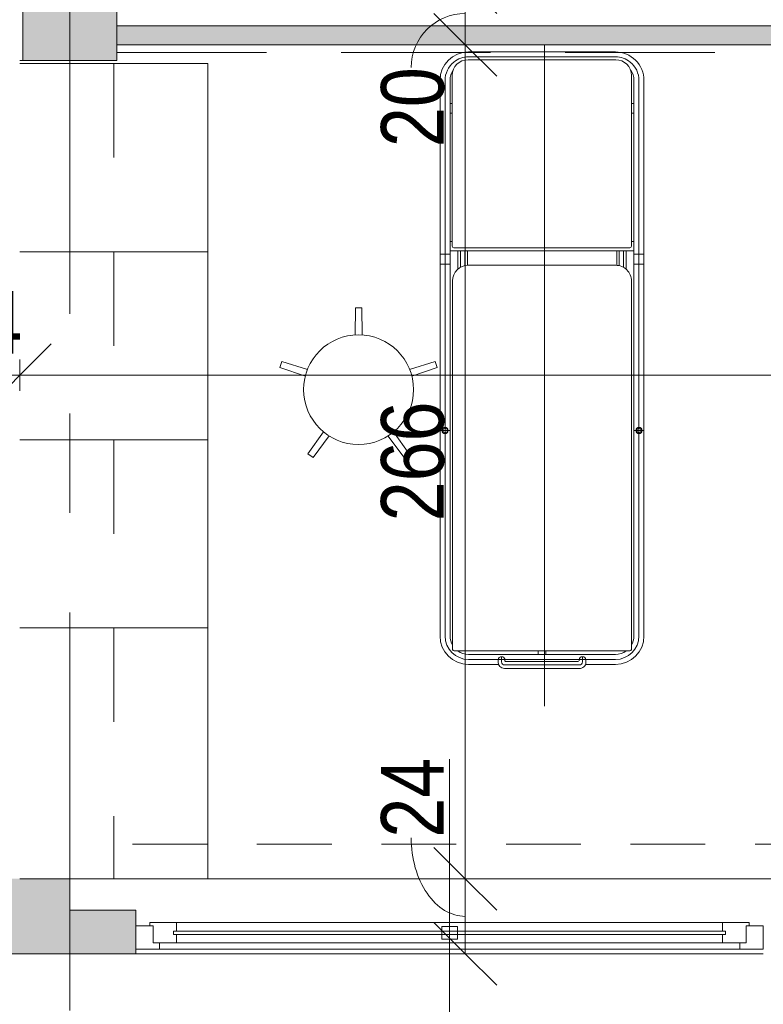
# Model space of a CAD drawing. Header units: centimetres. Extents: x -1631 to 21770, y -8842 to 3590.
# Tile 3 of 87: x -1229 to -992, y 92 to 406. Entities that reach past the tile are written whole.
import ezdxf

# ---------------------------------------------------------------- set-up
doc = ezdxf.new("R2010")
doc.units = ezdxf.units.CM
for name, pattern in [('Dash', [60, 30, -30]), ('Oś', [222.25, 127, -31.75, 31.75, -31.75]), ('Ponad', [39.688, 23.813, -15.875]), ('Ukryte', [71.438, 47.625, -23.813])]:
    doc.linetypes.add(name, pattern=pattern)
for name, color, linetype, lineweight in [('A-ANNO-DIMS', 211, 'Continuous', 13), ('A-ANNO-DIMS-100', 211, 'Continuous', 13), ('A-DETL-HDLN', 90, 'Ukryte', 9), ('A-DETL-THIN', 151, 'Continuous', 9), ('A-FLOR-OVHD', 1, 'Ponad', 9), ('A-GLAZ', 151, 'Continuous', 13), ('A-GLAZ-IDEN', 152, 'Continuous', 13), ('A-WALL', 113, 'Continuous', 13), ('A-WALL-PATT', 111, 'Continuous', 13), ('I-FURN', 30, 'Continuous', 9), ('Q-SPCQ', 91, 'Continuous', 9), ('S-COLS', 52, 'Continuous', 13), ('S-GRID', 1, 'Continuous', 13)]:
    doc.layers.add(name, color=color, linetype=linetype, lineweight=lineweight)
doc.styles.add('Arial Narrow_5', font='ARIALN.TTF', dxfattribs={"height": 20})
doc.styles.add('Arial_13', font='arial.ttf', dxfattribs={"height": 0.2})
doc.dimstyles.new('Diagonal_1_100__0__wewnętrzne', dxfattribs={"dimscale": 30.48, "dimtxt": 20.468619, "dimasz": 0.656168, "dimexe": 0.164042, "dimexo": 0.0625, "dimgap": 0.032808, "dimtad": 1, "dimdec": 0, "dimdsep": 46, "dimtxsty": 'Arial Narrow_5', "dimblk1": 'OBLIQUE', "dimblk2": 'OBLIQUE', "dimsah": 1, "dimcen": 0.09, "dimazin": 0, "dimtfac": 1, "dimtdec": 4, "dimtix": 1, "dimtmove": 1, "dimatfit": 3, "dimfxl": 0, "dimtvp": 1, "dimtolj": 1, "dimtzin": 0, "dimarcsym": 0})
doc.dimstyles.new('Diagonal_1_100__0__wewnętrzne_1', dxfattribs={"dimscale": 30.48, "dimtxt": 20.468619, "dimasz": 0.656168, "dimexe": 0.164042, "dimexo": 0.0625, "dimgap": 0.032808, "dimtad": 1, "dimdec": 0, "dimdsep": 46, "dimtxsty": 'Arial Narrow_5', "dimblk1": 'OBLIQUE', "dimblk2": 'OBLIQUE', "dimsah": 1, "dimcen": 0.09, "dimazin": 0, "dimtfac": 1, "dimtdec": 4, "dimtix": 1, "dimtmove": 0, "dimatfit": 3, "dimfxl": 0, "dimtvp": 1, "dimtolj": 1, "dimtzin": 0, "dimarcsym": 0})
doc.dimstyles.new('Diagonal_1_100__0__wewnętrzne_2', dxfattribs={"dimscale": 30.48, "dimtxt": 20.468619, "dimasz": 0.656168, "dimexe": 0.164042, "dimexo": 0.0625, "dimgap": 0.032808, "dimtad": 1, "dimdec": 0, "dimdsep": 46, "dimtxsty": 'Arial Narrow_5', "dimblk1": 'OBLIQUE', "dimblk2": 'OBLIQUE', "dimsah": 1, "dimcen": 0.09, "dimazin": 0, "dimtfac": 1, "dimtdec": 4, "dimtix": 1, "dimtmove": 2, "dimatfit": 3, "dimfxl": 0, "dimtvp": 1, "dimtolj": 1, "dimtzin": 0, "dimarcsym": 0})

# ---------------------------------------------------------------- blocks, each defined once
blk = doc.blocks.new('M_Concrete-Square-Column - 300 x 300mm-1794509-5_piętro III __10_50 m_ - stan projektowany')
at = {"layer": 'S-COLS', "lineweight": 9}
blk.add_hatch(color=254, dxfattribs=at).paths.add_polyline_path([(15, -15), (15, 15), (-15, 15), (-15, -15)], flags=0)
for p, q in [((15, 15), (-15, 15)), ((-15, 15), (-15, -15)), ((15, -15), (15, 15)), ((-15, -15), (15, -15))]:
    blk.add_line(p, q, dxfattribs=at)
blk = doc.blocks.new('Blat - Blat-2328147-5_piętro III __10_50 m_ - stan projektowany')
at = {"layer": 'I-FURN', "linetype": 'Dash'}
for p, q in [((260, 0), (260, -30)), ((260, -30), (0, -30))]:
    blk.add_line(p, q, dxfattribs=at)
blk = doc.blocks.new('Blat - Blat-V6-5_piętro III __10_50 m_ - stan projektowany')
at = {"layer": 'I-FURN'}
for p, q in [((80, 0), (80, -60)), ((80, -60), (0, -60))]:
    blk.add_line(p, q, dxfattribs=at)
blk = doc.blocks.new('Blat - Blat-2328141-5_piętro III __10_50 m_ - stan projektowany')
at = {"layer": 'I-FURN'}
for p, q in [((0, -60), (0, 0)), ((60, 0), (60, -60)), ((60, -60), (0, -60))]:
    blk.add_line(p, q, dxfattribs=at)
blk = doc.blocks.new('stół zabiegowy SZ-02 198x65 - stół zabiegowy SZ-02 198x65-V10-5_piętro III __10_50 m_ - stan projektowany')
at = {"layer": 'Q-SPCQ'}
for p, q in [((74.99, 33.26), (-102.21, 33.26)), ((74.99, 31.66), (-102.21, 31.66)), ((-36.68, 33.06), (-36.68, 30.26)), ((16.4, 33.26), (16.4, 30.06)), ((19.59, 33.26), (19.59, 30.06)), ((-107, -27.24), (-107, 28.76)), ((11.01, 29.26), (-106.5, 29.26)), ((-102.21, 30.06), (74.99, 30.06)), ((20.59, -28.54), (20.59, 30.06)), ((21.58, 28.85), (21.58, -27.24)), ((76.59, 29.35), (22.08, 29.35)), ((23.59, 30.06), (23.59, 29.35)), ((64.59, 30.06), (64.59, 29.35)), ((67.59, 29.35), (67.59, 30.06)), ((20.59, 27.56), (14.77, 27.56)), ((20.59, 26.76), (15.34, 26.76)), ((15.89, 25.36), (20.59, 25.36)), ((-111.31, 24.16), (-111.31, 14.62)), ((-109.71, 24.16), (-109.71, 0.76)), ((-108.11, 24.16), (-108.11, -22.64)), ((16, 24.56), (20.59, 24.56)), ((16.01, -22.74), (16.01, 24.26)), ((81.59, -22.74), (81.59, 24.35)), ((82.49, 24.16), (82.49, -22.64)), ((84.09, 24.16), (84.09, -22.64)), ((-112.56, -11.24), (-112.56, 12.76)), ((-111.46, 12.66), (-111.46, -11.14)), ((-110.56, 14.76), (-109.71, 14.76)), ((-110.46, 13.66), (-109.11, 13.66)), ((-110.16, 12.56), (-109.71, 12.56)), ((-110.36, -10.84), (-110.36, 12.36)), ((-124.56, 0), (86.35, 0)), ((-109.71, 0.76), (-109.71, -22.64)), ((-108.11, 2.01), (-107, 2.01)), ((-108.11, -0.49), (-107, -0.49)), ((-110.46, -12.14), (-109.11, -12.14)), ((-110.16, -11.04), (-109.71, -11.04)), ((-111.31, -22.64), (-111.31, -13.09)), ((-110.56, -13.24), (-109.71, -13.24)), ((15.89, -23.84), (20.59, -23.84)), ((16, -23.04), (20.59, -23.04)), ((-106.5, -27.74), (11.01, -27.74)), ((20.59, -26.04), (14.77, -26.04)), ((20.59, -25.24), (15.34, -25.24)), ((22.08, -27.74), (76.59, -27.74)), ((23.59, -28.54), (23.59, -27.82)), ((64.59, -28.54), (64.59, -27.82)), ((67.59, -27.82), (67.59, -28.54)), ((-102.21, -28.54), (74.99, -28.54)), ((74.99, -30.14), (-102.21, -30.14)), ((-36.68, -31.54), (-36.68, -28.74)), ((16.4, -31.74), (16.4, -28.54)), ((19.59, -31.74), (19.59, -28.54)), ((74.99, -31.74), (-102.21, -31.74))]:
    blk.add_line(p, q, dxfattribs=at)
for centre, radius in [((-36.68, 31.66), 0.999), ((-36.68, 31.66), 0.727), ((-36.68, -30.14), 0.999), ((-36.68, -30.14), 0.727)]:
    blk.add_circle(centre, radius, dxfattribs=at)
for centre, radius, start, end in [((-102.21, 24.16), 9.1, 90, 180), ((-102.21, 24.16), 7.5, 90, 180), ((74.99, 24.16), 9.1, 0, 90), ((74.99, 24.16), 7.5, 38.9891, 90), ((-106.5, 28.76), 0.5, 90, 180), ((-102.21, 24.16), 5.9, 90, 120.1847), ((11.01, 24.26), 5, 360, 90), ((22.08, 28.85), 0.5, 90, 180), ((74.99, 24.16), 5.9, 55.7775, 90), ((76.59, 24.35), 5, 360, 90), ((74.99, 24.16), 7.5, 0, 38.7517), ((-102.21, 24.16), 5.9, 144.3302, 180), ((-110.56, 12.76), 2, 90, 180), ((-110.46, 12.66), 1, 90, 180), ((-110.16, 12.36), 0.2, 90, 180), ((-109.95, 13.66), 1.13, 282.5834, 77.4166), ((-110.56, -11.24), 2, 174.2608, 270), ((-110.46, -11.14), 1, 180, 270), ((-109.95, -12.14), 1.13, 282.5834, 77.4166), ((-102.21, -22.64), 9.1, 180, 270), ((-102.21, -22.64), 7.5, 180, 270), ((-102.21, -22.64), 5.9, 180, 215.6698), ((11.01, -22.74), 5, 270, 0), ((74.99, -22.64), 9.1, 270, 0), ((76.59, -22.74), 5, 270, 360), ((74.99, -22.64), 7.5, 321.2483, 0), ((-106.5, -27.24), 0.5, 180, 270), ((-102.21, -22.64), 5.9, 239.8153, 270), ((22.08, -27.24), 0.5, 180, 270), ((74.99, -22.64), 7.5, 270, 321.0109), ((74.99, -22.64), 5.9, 270, 304.2225)]:
    blk.add_arc(centre, radius, start, end, dxfattribs=at)
blk = doc.blocks.new('stołek obrotowy WG-03 śr_32cm - stołek obrotowy WG-03 śr_32cm-850736-5_piętro III __10_50 m_ - stan projektowany')
at = {"layer": 'Q-SPCQ'}
for p, q in [((-1, 26.05), (-1.11, 17.46)), ((1, 26.05), (-1, 26.05)), ((1.11, 17.46), (1, 26.05)), ((-24.46, 9), (-25.08, 7.1)), ((-25.08, 7.1), (-16.95, 4.34)), ((-16.27, 6.45), (-24.46, 9)), ((24.46, 9), (16.27, 6.45)), ((16.95, 4.34), (25.08, 7.1)), ((25.08, 7.1), (24.46, 9)), ((-11.16, -13.48), (-16.12, -20.48)), ((-14.5, -21.66), (-9.37, -14.78)), ((9.37, -14.78), (14.5, -21.66)), ((16.12, -20.48), (11.16, -13.48)), ((-16.12, -20.48), (-14.5, -21.66)), ((14.5, -21.66), (16.12, -20.48))]:
    blk.add_line(p, q, dxfattribs=at)
blk.add_circle((0, 0), 17.5, dxfattribs=at)
blk = doc.blocks.new('Okno - automatyczna etykieta - 200x165 _projektowane_-2622696-5_piętro III __10_50 m_ - stan projektowany')
at = {"layer": 'A-GLAZ'}
for p, q in [((-100, 2), (-94.5, 2)), ((-100, -5.5), (-100, 2)), ((-95.5, 3), (-87, 3)), ((-95.5, 2), (-95.5, 3)), ((-94.5, 2), (-95.5, 2)), ((-94.5, -3.5), (-94.5, 2)), ((-94.5, 2), (-94.5, -3.5)), ((-88, -0.75), (-88, 0.25)), ((-88, 0.25), (88, 0.25)), ((-88, 0.25), (-88, -0.75)), ((-87, 0.25), (-88, 0.25)), ((-87, 3), (-87, 0.25)), ((87, 3), (-87, 3)), ((-2.5, -2.25), (-2.5, 1.75)), ((-2.5, 1.75), (2.5, 1.75)), ((2.5, 1.75), (2.5, -2.25)), ((87, 3), (95.5, 3)), ((87, 0.25), (87, 3)), ((88, 0.25), (87, 0.25)), ((88, 0.25), (88, -0.75)), ((88, -0.75), (88, 0.25)), ((94.5, 2), (94.5, -3.5)), ((95.5, 2), (94.5, 2)), ((94.5, 2), (100, 2)), ((94.5, -3.5), (94.5, 2)), ((95.5, 3), (95.5, 2)), ((100, 2), (100, -5.5)), ((88, -0.75), (-88, -0.75)), ((-88, -0.75), (-87, -0.75)), ((-87, -0.75), (-87, -3.5)), ((2.5, -2.25), (-2.5, -2.25)), ((87, -0.75), (88, -0.75)), ((87, -3.5), (87, -0.75)), ((-92.5, -5.5), (-100, -5.5)), ((-100, -5.5), (100, -5.5)), ((-87, -3.5), (-94.5, -3.5)), ((-94.5, -3.5), (-92.5, -3.5)), ((-92.5, -3.5), (-92.5, -5.5)), ((92.5, -5.5), (-92.5, -5.5)), ((87, -3.5), (-87, -3.5)), ((94.5, -3.5), (87, -3.5)), ((92.5, -3.5), (94.5, -3.5)), ((92.5, -5.5), (92.5, -3.5)), ((100, -5.5), (92.5, -5.5))]:
    blk.add_line(p, q, dxfattribs=at)
blk = doc.blocks.new('DIMBLOCK24-5_piętro III __10_50 m_ - stan projektowany')
at = {"layer": 'A-ANNO-DIMS-100', "transparency": 16777216}
for p, q in [((-1086.6, 132.33), (-1096.6, 142.33)), ((-1091.6, 132.33), (-1081.6, 132.33)), ((-1086.6, 132.33), (-1091.6, 132.33)), ((-1086.6, 108.33), (-1086.6, 132.33)), ((-1086.6, 132.33), (-1076.6, 122.33)), ((-1086.6, 108.33), (-1096.6, 118.33)), ((-1091.6, 108.33), (-1081.6, 108.33)), ((-1086.6, 108.33), (-1091.6, 108.33)), ((-1086.6, 108.33), (-1076.6, 98.33))]:
    blk.add_line(p, q, dxfattribs=at)
blk.add_ellipse((-1086.6, 145.42), major_axis=(0, 25.09), ratio=0.687265, start_param=1.570796, end_param=3.141593, dxfattribs=at)
at = {"layer": 'A-ANNO-DIMS-100', "color": 0, "transparency": 16777216, "insert": (-1113.45, 145.42), "char_height": 20, "width": 30.4105, "attachment_point": 1, "rotation": 90, "line_spacing_factor": 0.974696, "style": 'Arial Narrow_5'}
blk.add_mtext('24', dxfattribs=at)
blk = doc.blocks.new('_Oblique')
at = {"color": 0, "linetype": 'ByBlock', "lineweight": -2}
blk.add_line((-0.5, -0.5), (0.5, 0.5), dxfattribs=at)
blk = doc.blocks.new('DIMBLOCK25-5_piętro III __10_50 m_ - stan projektowany')
at = {"layer": 'A-ANNO-DIMS-100', "transparency": 16777216}
for p, q in [((-1086.6, 398.33), (-1096.6, 408.33)), ((-1091.6, 398.33), (-1081.6, 398.33)), ((-1086.6, 398.33), (-1091.6, 398.33)), ((-1086.6, 132.33), (-1086.6, 398.33)), ((-1086.6, 398.33), (-1076.6, 388.33)), ((-1086.6, 132.33), (-1096.6, 142.33)), ((-1091.6, 132.33), (-1081.6, 132.33)), ((-1086.6, 132.33), (-1091.6, 132.33)), ((-1086.6, 132.33), (-1076.6, 122.33))]:
    blk.add_line(p, q, dxfattribs=at)
at = {"layer": 'A-ANNO-DIMS-100', "color": 0, "transparency": 16777216, "insert": (-1113.45, 246.32), "char_height": 20, "width": 45.6158, "attachment_point": 1, "rotation": 90, "line_spacing_factor": 0.974696, "style": 'Arial Narrow_5'}
blk.add_mtext('266', dxfattribs=at)
blk = doc.blocks.new('DIMBLOCK26-5_piętro III __10_50 m_ - stan projektowany')
at = {"layer": 'A-ANNO-DIMS-100', "transparency": 16777216}
for p, q in [((-1086.6, 418.33), (-1096.6, 428.33)), ((-1091.6, 418.33), (-1081.6, 418.33)), ((-1086.6, 418.33), (-1091.6, 418.33)), ((-1086.6, 398.33), (-1086.6, 418.33)), ((-1086.6, 418.33), (-1076.6, 408.33)), ((-1086.6, 398.33), (-1096.6, 408.33)), ((-1091.6, 398.33), (-1081.6, 398.33)), ((-1086.6, 398.33), (-1091.6, 398.33)), ((-1086.6, 398.33), (-1076.6, 388.33))]:
    blk.add_line(p, q, dxfattribs=at)
blk.add_ellipse((-1086.6, 391.03), major_axis=(0, 17.3), ratio=0.996788, start_param=0, end_param=1.570796, dxfattribs=at)
at = {"layer": 'A-ANNO-DIMS-100', "color": 0, "transparency": 16777216, "insert": (-1113.45, 365.68), "char_height": 20, "width": 30.4105, "attachment_point": 1, "rotation": 90, "line_spacing_factor": 0.974696, "style": 'Arial Narrow_5'}
blk.add_mtext('20', dxfattribs=at)
blk = doc.blocks.new('DIMBLOCK174-5_piętro III __10_50 m_ - stan projektowany')
at = {"layer": 'A-ANNO-DIMS-100', "transparency": 16777216}
for p, q in [((-1228.62, 292.9), (-1218.62, 302.9)), ((-567.62, 292.9), (-557.62, 302.9)), ((-1228.62, 287.9), (-1228.62, 297.9)), ((-567.62, 287.9), (-567.62, 297.9)), ((-1228.62, 292.9), (-1238.62, 282.9)), ((-567.62, 292.9), (-1228.62, 292.9)), ((-1228.62, 292.9), (-1228.62, 287.9)), ((-567.62, 292.9), (-577.62, 282.9)), ((-567.62, 292.9), (-567.62, 287.9))]:
    blk.add_line(p, q, dxfattribs=at)
at = {"layer": 'A-ANNO-DIMS-100', "color": 0, "transparency": 16777216, "insert": (-950.55, 319.75), "char_height": 20, "width": 45.6158, "attachment_point": 1, "line_spacing_factor": 0.974696, "style": 'Arial Narrow_5'}
blk.add_mtext('661', dxfattribs=at)
blk = doc.blocks.new('DIMBLOCK175-5_piętro III __10_50 m_ - stan projektowany')
at = {"layer": 'A-ANNO-DIMS-100', "transparency": 16777216}
for p, q in [((-1252.62, 292.9), (-1242.62, 302.9)), ((-1228.62, 292.9), (-1218.62, 302.9)), ((-1252.62, 287.9), (-1252.62, 297.9)), ((-1228.62, 287.9), (-1228.62, 297.9)), ((-1252.62, 292.9), (-1262.62, 282.9)), ((-1228.62, 292.9), (-1252.62, 292.9)), ((-1252.62, 292.9), (-1252.62, 287.9)), ((-1228.62, 292.9), (-1238.62, 282.9)), ((-1228.62, 292.9), (-1228.62, 287.9))]:
    blk.add_line(p, q, dxfattribs=at)
at = {"layer": 'A-ANNO-DIMS-100', "color": 0, "transparency": 16777216, "insert": (-1253.29, 319.75), "char_height": 20, "width": 30.4105, "attachment_point": 1, "line_spacing_factor": 0.974696, "style": 'Arial Narrow_5'}
blk.add_mtext('24', dxfattribs=at)
blk = doc.blocks.new('Okno_LD_typ 100 - metka _ wys_parapetu-2491833-5_piętro III __10_50 m_ - stan projektowany')
at = {"layer": 'A-GLAZ-IDEN'}
blk.add_line((0, 1.8925), (0, -0.3919), dxfattribs=at)
blk.add_circle((0, -0.0919), 0.3, dxfattribs=at)
at = {"layer": 'A-GLAZ-IDEN', "insert": (0.4711, 0.6634), "char_height": 0.2, "width": 0.48783, "attachment_point": 3, "rotation": 90, "line_spacing_factor": 0.936439, "style": 'Arial_13', "bg_fill": 3, "box_fill_scale": 1.25, "bg_fill_color": 256, "bg_fill_true_color": 13158600, "bg_fill_transparency": 0}
blk.add_mtext('\\pt1.27,2.54,3.81,5.08,6.35,7.62,8.89,10.16,11.43,12.7,13.97,15.24,16.51,17.78,19.05,20.32,21.59,22.86,24.13,25.4,26.67,27.94,29.21,30.48,31.75,33.02,34.29,35.56,36.83,38.1,39.37,40.64;hp= ', dxfattribs=at)

msp = doc.modelspace()

# ---------------------------------------------------------------- hatches: boundary and pattern name
at = {"layer": 'A-WALL-PATT'}
for points in [[(-720.62, 398.33), (-720.62, 404.33), (-1197.62, 404.33), (-1197.62, 398.33), (-1083.22, 398.33)], [(-1252.62, 108.33), (-1212.62, 108.33), (-1212.62, 132.33), (-1252.62, 132.33)]]:
    msp.add_hatch(color=9, dxfattribs=at).paths.add_polyline_path(points, flags=0)
h = msp.add_hatch(color=9, dxfattribs=at)
h.paths.add_polyline_path([(-1212.62, 108.33), (-1191.62, 108.33), (-1191.62, 122.33), (-1212.62, 122.33), (-1212.62, 109.83)], flags=0)
h.paths.add_polyline_path([(-987.62, 108.33), (-917.62, 108.33), (-917.62, 122.33), (-987.62, 122.33)], flags=0)
h.paths.add_polyline_path([(-692.62, 108.33), (-692.62, 122.33), (-713.62, 122.33), (-713.62, 108.33), (-709.5, 108.33)], flags=0)

# ---------------------------------------------------------------- linework, layer by layer
at = {"layer": 'A-DETL-HDLN'}
msp.add_line((-1197.62, 395.83), (1172.38, 395.83), dxfattribs=at)
at = {"layer": 'A-DETL-THIN'}
msp.add_line((-1212.62, 393.33), (-1212.62, 423.33), dxfattribs=at)
at = {"layer": 'A-FLOR-OVHD'}
msp.add_line((-692.62, 143.33), (-1197.62, 143.33), dxfattribs=at)
at = {"layer": 'A-WALL', "lineweight": 9}
for p, q in [((-720.62, 404.33), (-1197.62, 404.33)), ((-1197.62, 398.33), (-708.62, 398.33)), ((-1228.62, 393.33), (-1227.62, 393.33)), ((-1228.62, 132.33), (-567.62, 132.33)), ((-1212.62, 122.33), (-1212.62, 132.33)), ((-1191.62, 122.33), (-1212.62, 122.33)), ((-1191.62, 117.33), (-1191.62, 122.33)), ((-991.62, 108.33), (-1252.62, 108.33)), ((-1191.62, 108.33), (-1191.62, 109.83))]:
    msp.add_line(p, q, dxfattribs=at)
at = {"layer": 'S-GRID', "linetype": 'Oś'}
msp.add_line((-1212.62, 2884.27), (-1212.62, 27.13), dxfattribs=at)

# ---------------------------------------------------------------- block references
at = {"layer": 'A-GLAZ'}
msp.add_blockref('Okno - automatyczna etykieta - 200x165 _projektowane_-2622696-5_piętro III __10_50 m_ - stan projektowany', (-1091.62, 115.33), dxfattribs=at)
at = {"layer": 'I-FURN', "linetype": 'Dash', "rotation": 90.00000000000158}
msp.add_blockref('Blat - Blat-2328147-5_piętro III __10_50 m_ - stan projektowany', (-1228.62, 132.33), dxfattribs=at)
at = {"layer": 'I-FURN', "rotation": 90.00000000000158}
for name, p in [('Blat - Blat-2328141-5_piętro III __10_50 m_ - stan projektowany', (-1228.62, 332.33)), ('Blat - Blat-2328141-5_piętro III __10_50 m_ - stan projektowany', (-1228.62, 272.33)), ('Blat - Blat-2328141-5_piętro III __10_50 m_ - stan projektowany', (-1228.62, 212.33)), ('Blat - Blat-V6-5_piętro III __10_50 m_ - stan projektowany', (-1228.62, 132.33))]:
    msp.add_blockref(name, p, dxfattribs=at)
at = {"layer": 'Q-SPCQ', "rotation": 90.00000000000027}
msp.add_blockref('stół zabiegowy SZ-02 198x65 - stół zabiegowy SZ-02 198x65-V10-5_piętro III __10_50 m_ - stan projektowany', (-1061.39, 311.97), dxfattribs=at)
at = {"layer": 'Q-SPCQ'}
msp.add_blockref('stołek obrotowy WG-03 śr_32cm - stołek obrotowy WG-03 śr_32cm-850736-5_piętro III __10_50 m_ - stan projektowany', (-1120.62, 288.33), dxfattribs=at)
at = {"layer": 'S-COLS', "lineweight": 9}
msp.add_blockref('M_Concrete-Square-Column - 300 x 300mm-1794509-5_piętro III __10_50 m_ - stan projektowany', (-1212.62, 408.33), dxfattribs=at)

# ---------------------------------------------------------------- dimensions: what is measured, and where the dimension line sits
at = {"layer": 'A-ANNO-DIMS'}
for base, p1, p2, override, picture, middle in [((-1086.6, 418.33), (-1091.6, 398.33), (-1091.6, 418.33), {"dimpost": '<>', "dimfxl": 20}, 'DIMBLOCK26-5_piętro III __10_50 m_ - stan projektowany', (-1100.12, 380.89)), ((-1086.6, 132.33), (-1091.6, 108.33), (-1091.6, 132.33), {"dimpost": '<>', "dimfxl": 24}, 'DIMBLOCK24-5_piętro III __10_50 m_ - stan projektowany', (-1100.12, 160.62))]:
    dim = msp.add_linear_dim(base=base, p1=p1, p2=p2, angle=90, dimstyle='Diagonal_1_100__0__wewnętrzne', override=override, dxfattribs=at)
    dim.commit()
    dim.dimension.update_dxf_attribs({"geometry": picture, "text_midpoint": middle, "dimtype": 160, "text_rotation": 90})
dim = msp.add_linear_dim(base=(-1086.6, 398.33), p1=(-1091.6, 132.33), p2=(-1091.6, 398.33), angle=90, dimstyle='Diagonal_1_100__0__wewnętrzne_1', override={"dimpost": '<>', "dimfxl": 266}, dxfattribs=at)
dim.commit()
dim.dimension.update_dxf_attribs({"geometry": 'DIMBLOCK25-5_piętro III __10_50 m_ - stan projektowany', "text_midpoint": (-1097.81, 265.33)})
dim = msp.add_linear_dim(base=(-1252.62, 292.9), p1=(-1228.62, 287.9), p2=(-1252.62, 287.9), dimstyle='Diagonal_1_100__0__wewnętrzne_1', override={"dimpost": '<>', "dimfxl": 24}, dxfattribs=at)
dim.commit()
dim.dimension.update_dxf_attribs({"geometry": 'DIMBLOCK175-5_piętro III __10_50 m_ - stan projektowany', "text_midpoint": (-1240.62, 303.94)})
dim = msp.add_linear_dim(base=(-1228.62, 292.9), p1=(-567.62, 287.9), p2=(-1228.62, 287.9), dimstyle='Diagonal_1_100__0__wewnętrzne_2', override={"dimpost": '<>', "dimfxl": 661}, dxfattribs=at)
dim.commit()
dim.dimension.update_dxf_attribs({"geometry": 'DIMBLOCK174-5_piętro III __10_50 m_ - stan projektowany', "text_midpoint": (-927.74, 306.41), "dimtype": 160, "text_rotation": 360})

# ---------------------------------------------------------------- next in the draw order: block references
at = {"layer": 'A-GLAZ-IDEN', "xscale": 99.99999999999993, "yscale": 99.99999999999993, "zscale": 99.99999999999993}
msp.add_blockref('Okno_LD_typ 100 - metka _ wys_parapetu-2491833-5_piętro III __10_50 m_ - stan projektowany', (-1091.62, -18.79), dxfattribs=at)

doc.saveas('drawing.dxf')
